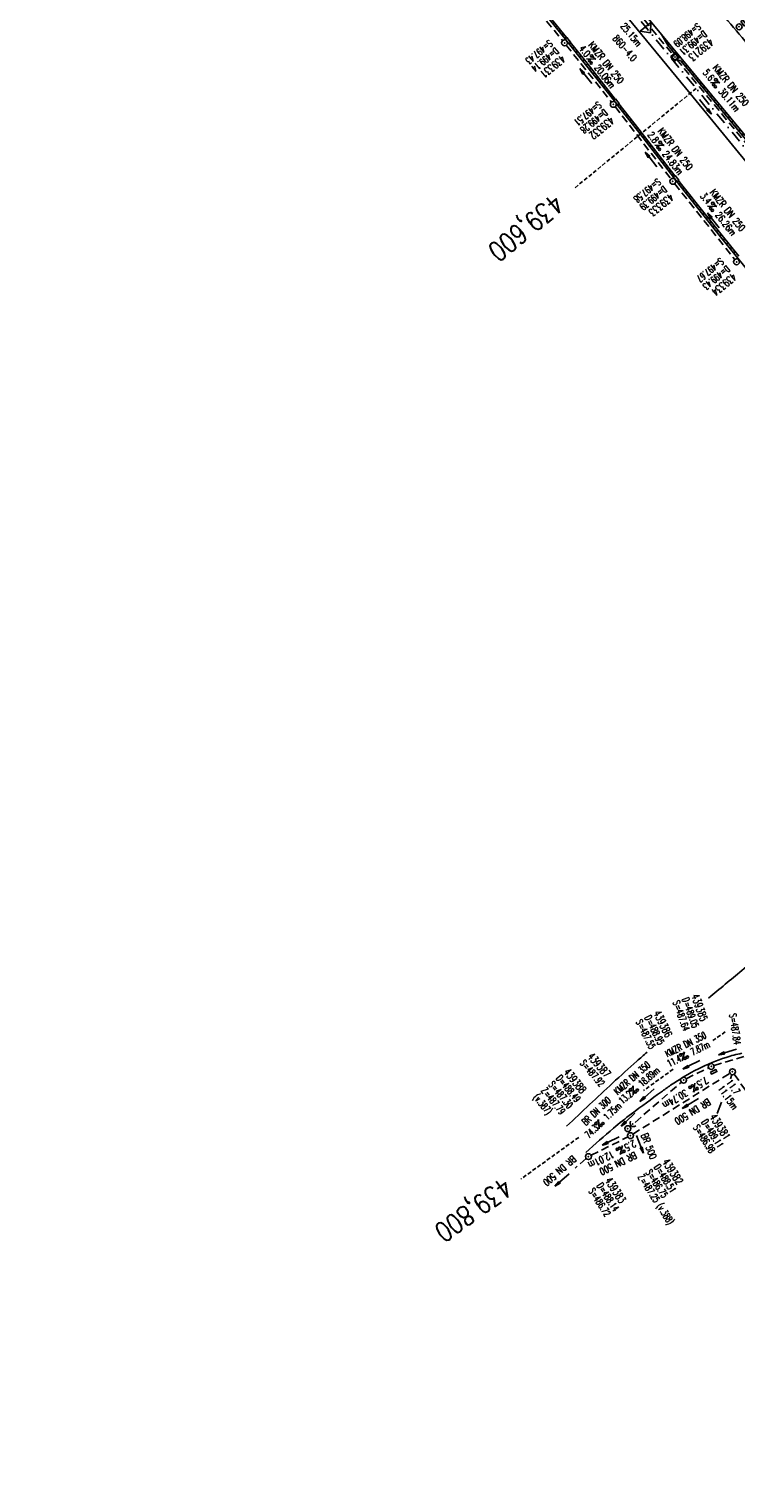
# Model space of a CAD drawing. Extents: x 459406 to 461721, y 413308 to 423218.
# Tile 233 of 256: x 460401 to 460582, y 421413 to 421784. Entities that reach past the tile are written whole.
import ezdxf
from ezdxf.enums import TextEntityAlignment as Align

# ---------------------------------------------------------------- set-up
doc = ezdxf.new("R2010")
doc.units = 0
doc.header["$LTSCALE"] = 2
doc.header["$MEASUREMENT"] = 0
for name, pattern in [('AUSGEZOGEN', [0]), ('GESTRICH-X2', [1.5, 1, -0.5]), ('GESTRICHELT', [0.75, 0.5, -0.25]), ('STRICHPT-X3', [3, 1.5, -0.75, 0, -0.75])]:
    doc.linetypes.add(name, pattern=pattern)
doc.layers.get('0').update_dxf_attribs({"linetype": 'AUSGEZOGEN'})
for name, color, linetype in [('ACHSE', 1, 'STRICHPT-X3'), ('FBR', 8, 'CONTINUOUS'), ('HEKTOM', 1, 'GESTRICHELT'), ('KANAL', 7, 'GESTRICH-X2'), ('Netzknoten_PKT-NR', 7, 'CONTINUOUS'), ('Netzknoten_SIGNATUR', 7, 'CONTINUOUS'), ('PFEIL', 7, 'CONTINUOUS'), ('RINNE', 200, 'CONTINUOUS'), ('SCHACHTNR', 6, 'CONTINUOUS'), ('SCHLITZRINNE', 200, 'AUSGEZOGEN'), ('SCHSYMBOL', 7, 'AUSGEZOGEN'), ('TEXTO', 4, 'CONTINUOUS'), ('TEXTU', 4, 'CONTINUOUS')]:
    doc.layers.add(name, color=color, linetype=linetype)
doc.styles.add('ROMANS', font='romans.shx', dxfattribs={"width": 0.8})

# ---------------------------------------------------------------- blocks, each defined once
blk = doc.blocks.new('GST')
at = {"color": 0}
blk.add_circle((0, 0), 0.75, dxfattribs=at)
blk.add_point((0, 0), dxfattribs=at)
blk = doc.blocks.new('13')
blk.add_lwpolyline([(0.76, 1.22), (-0.75, 1.22), (-0.75, 1.8), (0.76, 1.8)], close=True)
at = {"rotation": 180}
blk.add_blockref('GST', (0, 0), dxfattribs=at)
blk = doc.blocks.new('PROM')
blk.add_line((1.57, 1.82), (0.02, 0.02))
for centre, radius in [((0.32, 1.51), 0.317), ((0.94, 0.29), 0.283), ((1.64, 0.29), 0.283)]:
    blk.add_circle(centre, radius)
blk.add_arc((0.99, 2.68), 1.03, 239.1414, 303.3549)
blk = doc.blocks.new('PFEIL2')
at = {"color": 0}
for p, q in [((0.88, 0), (-2.4, -0.01)), ((0.88, -0.27), (0.88, 0.28)), ((0.88, 0.28), (2.43, 0.01)), ((0.91, 0.27), (0.88, 0.26)), ((0.97, 0.26), (0.88, 0.25)), ((1.02, 0.25), (0.88, 0.23)), ((1.07, 0.24), (0.88, 0.21)), ((1.13, 0.23), (0.88, 0.19)), ((1.18, 0.22), (0.88, 0.17)), ((1.24, 0.21), (0.88, 0.15)), ((1.29, 0.21), (0.88, 0.14)), ((1.34, 0.2), (0.88, 0.12)), ((1.4, 0.19), (0.88, 0.1)), ((1.45, 0.18), (0.88, 0.08)), ((1.51, 0.17), (0.88, 0.06)), ((1.56, 0.16), (0.88, 0.04)), ((1.61, 0.15), (0.88, 0.02)), ((1.67, 0.14), (0.88, 0.01)), ((1.72, 0.13), (0.88, -0.01)), ((1.78, 0.12), (0.88, -0.03)), ((1.83, 0.11), (0.88, -0.05)), ((1.88, 0.1), (0.88, -0.07)), ((1.94, 0.09), (0.88, -0.09)), ((2.05, 0.08), (0.88, -0.12)), ((1.99, 0.08), (0.88, -0.11)), ((2.1, 0.07), (0.88, -0.14)), ((2.15, 0.06), (0.88, -0.16)), ((2.21, 0.05), (0.88, -0.18)), ((2.26, 0.04), (0.88, -0.2)), ((2.32, 0.03), (0.88, -0.22)), ((2.37, 0.02), (0.88, -0.23)), ((2.42, 0.01), (0.88, -0.25)), ((2.43, 0.01), (0.88, -0.27))]:
    blk.add_line(p, q, dxfattribs=at)
blk = doc.blocks.new('10')
blk.add_blockref('GST', (0, 0))
blk = doc.blocks.new('42')
at = {"color": 0}
blk.add_arc((-0.02, -0.31), 0.91, 12.5363, 167.4637, dxfattribs=at)
blk.add_point((0, 0), dxfattribs=at)
blk = doc.blocks.new('17')
blk.add_lwpolyline([(-0.76, -1.22), (0.75, -1.22), (0.75, -1.8), (-0.76, -1.8)], close=True)
blk.add_blockref('GST', (0, 0))
blk = doc.blocks.new('20')
blk.add_lwpolyline([(-0.75, -0.75), (0.75, -0.75), (0.75, 0.75), (-0.75, 0.75)], close=True)
blk.add_circle((0, 0), 0.676)
blk.add_point((0, 0))
blk = doc.blocks.new('A$C48646494')
for p in [(460565.97, 421777.11), (460585.14, 421753.88), (460600.91, 421734.24), (460616.24, 421715.43)]:
    blk.add_point(p)
at = {"layer": 'RINNE'}
for p, q in [((460562.77, 421782.44), (460562.88, 421782.43)), ((460563.42, 421781.37), (460563.79, 421781.34)), ((460564.06, 421780.31), (460564.71, 421780.24)), ((460564.92, 421779.22), (460565.63, 421779.15)), ((460565.83, 421778.13), (460566.01, 421778.11)), ((460566.13, 421778.1), (460566.55, 421778.06)), ((460567.03, 421777.01), (460567.47, 421776.96)), ((460567.64, 421775.94), (460568.39, 421775.87)), ((460568.55, 421774.85), (460569.31, 421774.77)), ((460569.47, 421773.75), (460570.22, 421773.68)), ((460570.37, 421772.66), (460571.12, 421772.59)), ((460571.27, 421771.57), (460572.03, 421771.5)), ((460572.17, 421770.48), (460572.93, 421770.41)), ((460573.06, 421769.39), (460573.83, 421769.31)), ((460573.96, 421768.3), (460574.73, 421768.22)), ((460574.86, 421767.2), (460575.63, 421767.13)), ((460575.76, 421766.11), (460576.53, 421766.04)), ((460576.66, 421765.02), (460577.43, 421764.94)), ((460577.56, 421763.93), (460578.33, 421763.85)), ((460578.46, 421762.84), (460579.23, 421762.76)), ((460579.36, 421761.74), (460580.13, 421761.67)), ((460580.25, 421760.65), (460581.03, 421760.58)), ((460581.15, 421759.56), (460581.93, 421759.48)), ((460582.05, 421758.47), (460582.84, 421758.39)), ((460582.95, 421757.38), (460583.74, 421757.3)), ((460583.85, 421756.28), (460584.64, 421756.21)), ((460584.75, 421755.19), (460585.54, 421755.12)), ((460585.88, 421753.07), (460587.32, 421752.93)), ((460585.95, 421754.07), (460586.43, 421754.03)), ((460587.44, 421751.92), (460588.22, 421751.84)), ((460588.33, 421750.83), (460589.11, 421750.75)), ((460589.22, 421749.74), (460590, 421749.66)), ((460590.11, 421748.64), (460590.89, 421748.57)), ((460591, 421747.55), (460591.79, 421747.48)), ((460591.89, 421746.46), (460592.68, 421746.39)), ((460592.78, 421745.37), (460593.57, 421745.29)), ((460593.67, 421744.28), (460594.46, 421744.2)), ((460594.56, 421743.19), (460595.36, 421743.11)), ((460595.46, 421742.1), (460596.25, 421742.02)), ((460596.35, 421741.01), (460597.14, 421740.93)), ((460597.24, 421739.92), (460598.03, 421739.84)), ((460598.13, 421738.82), (460598.93, 421738.75)), ((460599.02, 421737.73), (460599.82, 421737.66)), ((460599.91, 421736.64), (460600.71, 421736.56)), ((460600.8, 421735.55), (460601.6, 421735.47)), ((460601.7, 421734.46), (460602.49, 421734.38)), ((460602.61, 421733.37), (460603.38, 421733.29)), ((460603.49, 421732.28), (460604.26, 421732.2)), ((460604.38, 421731.19), (460605.15, 421731.11)), ((460605.26, 421730.1), (460606.04, 421730.02)), ((460606.15, 421729), (460606.92, 421728.93)), ((460607.04, 421727.91), (460607.81, 421727.84)), ((460607.92, 421726.82), (460608.7, 421726.75)), ((460608.81, 421725.73), (460609.58, 421725.66)), ((460609.69, 421724.64), (460610.47, 421724.57)), ((460610.58, 421723.55), (460611.35, 421723.48)), ((460611.46, 421722.46), (460612.24, 421722.39)), ((460612.35, 421721.37), (460613.13, 421721.29)), ((460613.23, 421720.28), (460614.01, 421720.2)), ((460614.12, 421719.19), (460614.9, 421719.11)), ((460615, 421718.1), (460615.79, 421718.02)), ((460615.89, 421717.01), (460616.67, 421716.93)), ((460616.8, 421714.91), (460618.41, 421714.75)), ((460616.81, 421715.91), (460617.54, 421715.84)), ((460618.53, 421713.74), (460619.28, 421713.67)), ((460619.4, 421712.65), (460620.15, 421712.58)), ((460620.26, 421711.56), (460621.01, 421711.49)), ((460621.13, 421710.47), (460621.88, 421710.4)), ((460622, 421709.38), (460622.75, 421709.31)), ((460622.86, 421708.29), (460623.62, 421708.22)), ((460623.73, 421707.21), (460624.48, 421707.13)), ((460624.6, 421706.12), (460625.35, 421706.04)), ((460625.47, 421705.03), (460626.22, 421704.95)), ((460626.33, 421703.94), (460627.09, 421703.87)), ((460627.2, 421702.85), (460627.95, 421702.78)), ((460628.07, 421701.76), (460628.82, 421701.69)), ((460628.93, 421700.67), (460629.69, 421700.6)), ((460629.8, 421699.58), (460630.56, 421699.51)), ((460630.67, 421698.49), (460631.42, 421698.42)), ((460631.54, 421697.41), (460632.29, 421697.33)), ((460632.4, 421696.32), (460633.15, 421696.24)), ((460633.29, 421695.23), (460634, 421695.16)), ((460634.09, 421694.14), (460634.85, 421694.07)), ((460634.94, 421693.06), (460635.7, 421692.98)), ((460635.79, 421691.97), (460636.55, 421691.9)), ((460636.63, 421690.88), (460637.4, 421690.81)), ((460637.48, 421689.8), (460638.25, 421689.72)), ((460638.33, 421688.71), (460639.09, 421688.64)), ((460639.18, 421687.62), (460639.94, 421687.55)), ((460640.03, 421686.54), (460640.79, 421686.46)), ((460640.88, 421685.45), (460641.64, 421685.37)), ((460641.73, 421684.36), (460642.49, 421684.29)), ((460642.58, 421683.27), (460643.34, 421683.2)), ((460643.43, 421682.19), (460644.19, 421682.11)), ((460644.27, 421681.1), (460645.03, 421681.03)), ((460645.12, 421680.01), (460645.88, 421679.94)), ((460645.97, 421678.93), (460646.73, 421678.85)), ((460646.82, 421677.84), (460647.58, 421677.77)), ((460647.95, 421676.72), (460648.42, 421676.68)), ((460648.39, 421675.68), (460649.25, 421675.59)), ((460649.35, 421674.58), (460650.08, 421674.51)), ((460650.18, 421673.49), (460650.91, 421673.42)), ((460651.01, 421672.41), (460651.73, 421672.34)), ((460651.84, 421671.32), (460652.56, 421671.25)), ((460652.66, 421670.24), (460653.39, 421670.17)), ((460653.49, 421669.15), (460654.22, 421669.08)), ((460654.32, 421668.07), (460655.05, 421668)), ((460655.15, 421666.98), (460655.88, 421666.91)), ((460655.97, 421665.9), (460656.7, 421665.83)), ((460656.8, 421664.81), (460657.53, 421664.74)), ((460657.63, 421663.73), (460658.36, 421663.66)), ((460658.46, 421662.65), (460659.19, 421662.57)), ((460659.28, 421661.56), (460660.02, 421661.49)), ((460660.11, 421660.48), (460660.85, 421660.4)), ((460660.94, 421659.39), (460661.67, 421659.32)), ((460661.99, 421658.28), (460662.45, 421658.24))]:
    blk.add_line(p, q, dxfattribs=at)
at = {"layer": 'SCHSYMBOL'}
for points in [[(460564.92, 421777.21), (460565.87, 421776.05), (460567.03, 421777), (460566.08, 421778.17)], [(460584.08, 421753.99), (460585.03, 421752.82), (460586.19, 421753.78), (460585.24, 421754.94)], [(460599.85, 421734.35), (460600.81, 421733.18), (460601.97, 421734.13), (460601.01, 421735.3)], [(460615.18, 421715.54), (460616.12, 421714.37), (460617.29, 421715.31), (460616.35, 421716.49)], [(460631.2, 421695.46), (460632.13, 421694.27), (460633.31, 421695.2), (460632.38, 421696.38)], [(460646.52, 421676.13), (460647.44, 421674.94), (460648.63, 421675.86), (460647.7, 421677.05)]]:
    blk.add_lwpolyline(points, close=True, dxfattribs=at)
for centre in [(460565.97, 421777.11), (460585.14, 421753.88), (460600.91, 421734.24), (460616.24, 421715.43), (460632.26, 421695.33), (460647.57, 421675.99)]:
    blk.add_circle(centre, 0.676, dxfattribs=at)
blk = doc.blocks.new('Station_Netzknoten')
at = {"layer": 'Netzknoten_SIGNATUR'}
for p, q in [((-1.75, 0.5), (1.75, 0.5)), ((0, -1.5), (-1.75, 0.5)), ((0, -1.5), (1.75, 0.5))]:
    blk.add_line(p, q, dxfattribs=at)
blk.add_point((0, 0), dxfattribs=at)

msp = doc.modelspace()

# ---------------------------------------------------------------- linework, layer by layer
at = {"layer": 'ACHSE', "flags": 128}
msp.add_lwpolyline([(459426.66, 423071.8), (459434.7, 423063.96, 0.000009), (459443.64, 423055.23, -0.000014), (459452.58, 423046.49), (459470.47, 423029.03), (459488.36, 423011.57, 0.000028), (459497.3, 423002.83, -0.000019), (459506.25, 422994.1, -0.00001), (459515.19, 422985.37, 0.00001), (459524.14, 422976.64, 0.000005), (459533.08, 422967.9, -0.000014), (459542.03, 422959.17), (459559.91, 422941.71), (459577.8, 422924.24, 0.000014), (459586.74, 422915.51, -0.000007), (459595.69, 422906.78, -0.000007), (459604.63, 422898.05, 0.000014), (459613.58, 422889.31), (459631.47, 422871.85), (459649.35, 422854.38), (459667.24, 422836.92), (459685.13, 422819.45, 0.000014), (459694.07, 422810.72, -0.000007), (459703.02, 422801.99), (459720.91, 422784.53, 0.000016), (459724.89, 422780.63, -0.000005), (459728.88, 422776.74, -0.000854), (459731.57, 422774.11, -0.000319), (459738.76, 422767.03, -0.002071), (459745.75, 422760.08, -0.001348), (459756.42, 422749.33, -0.001735), (459764.66, 422740.93, -0.001541), (459773.86, 422731.42, -0.001535), (459782.49, 422722.39, -0.001533), (459791.08, 422713.29, -0.001538), (459799.62, 422704.14, -0.001542), (459808.08, 422694.96, -0.001544), (459816.48, 422685.73, -0.001539), (459824.84, 422676.42, -0.001534), (459833.15, 422667.06, -0.001539), (459841.38, 422657.67, -0.001538), (459850.2, 422647.48, -0.001798), (459857.69, 422638.72, -0.001274), (459867.54, 422627.04, -0.002004), (459873.76, 422619.57, -0.000175), (459878.95, 422613.28, -0.000644), (459880.36, 422611.57, -0.000005), (459885, 422605.91, 0.000011), (459889.63, 422600.26), (459905.49, 422580.93, -0.000007), (459913.42, 422571.26, 0.000013), (459921.34, 422561.6), (459937.2, 422542.27), (459953.05, 422522.94, -0.000013), (459960.98, 422513.28, 0.000013), (459968.91, 422503.61), (459984.76, 422484.28), (460000.62, 422464.95), (460016.47, 422445.62, -0.000013), (460024.4, 422435.96, 0.000013), (460032.33, 422426.29), (460048.18, 422406.97), (460064.04, 422387.64), (460079.89, 422368.31, -0.000013), (460087.82, 422358.64, 0.000013), (460095.75, 422348.98), (460111.6, 422329.65), (460127.46, 422310.32, -0.000007), (460128.88, 422308.58, -0.000001), (460143.31, 422290.99, -0.000002), (460151.24, 422281.32, 0.000015), (460159.17, 422271.66), (460175.02, 422252.33), (460190.88, 422233, -0.000013), (460198.81, 422223.34, 0.000013), (460206.73, 422213.67), (460222.59, 422194.34), (460238.44, 422175.01), (460254.3, 422155.68, -0.000013), (460262.23, 422146.02, 0.000006), (460270.15, 422136.35, 0.000006), (460286.01, 422117.03, -0.000004), (460301.86, 422097.7, -0.000002), (460317.72, 422078.37, 0.000003), (460333.57, 422059.04, 0.000003), (460349.43, 422039.71, -0.000003), (460365.28, 422020.38, -0.000003), (460381.14, 422001.05, 0.000002), (460396.99, 421981.72, 0.000004), (460412.85, 421962.39, -0.000004), (460428.7, 421943.06, -0.00001), (460444.56, 421923.73, 0.000007), (460460.41, 421904.4, 0.000007), (460476.27, 421885.08, -0.000009), (460492.12, 421865.75, -0.000004), (460500.05, 421856.08, 0.000013), (460507.98, 421846.42), (460523.83, 421827.09), (460539.69, 421807.76, -0.000013), (460547.61, 421798.09, 0.000013), (460555.54, 421788.43), (460571.4, 421769.1), (460587.25, 421749.77, -0.000006), (460593.29, 421742.41, -0.000005), (460600.58, 421733.52, -0.000221), (460600.79, 421733.26, -0.00002), (460603.1, 421730.44, -0.001396), (460609.31, 421722.81, -0.000905), (460618.83, 421711.01, -0.001598), (460625.68, 421702.42, -0.001252), (460634.36, 421691.41, -0.001248), (460642.05, 421681.57, -0.001247), (460649.7, 421671.67, -0.001249), (460657.3, 421661.73, -0.001252), (460664.84, 421651.78, -0.001254), (460672.33, 421641.77, -0.001254), (460679.77, 421631.73, -0.001248), (460687.16, 421621.65, -0.001247), (460694.51, 421611.53, -0.001248), (460701.8, 421601.38, -0.001248), (460709.04, 421591.19, -0.001255), (460716.23, 421580.97, -0.001255), (460723.37, 421570.71, -0.001253), (460730.46, 421560.4, -0.001254), (460737.49, 421550.08, -0.001245), (460744.47, 421539.73, -0.001241), (460751.41, 421529.31, -0.001249), (460758.31, 421518.84, -0.001258), (460765.12, 421508.4, -0.001258), (460771.86, 421497.94, -0.001248), (460778.61, 421487.36, -0.001243), (460785.3, 421476.76, -0.00125), (460791.9, 421466.18, -0.001256), (460798.46, 421455.55, -0.001254), (460804.97, 421444.87, -0.00125), (460811.43, 421434.16, -0.001251), (460817.84, 421423.43, -0.001246), (460824.18, 421412.67, -0.001245), (460830.48, 421401.87, -0.001251), (460836.73, 421391.03, -0.001252), (460842.91, 421380.18, -0.001256), (460849.04, 421369.28, -0.001256), (460855.12, 421358.36, -0.001246), (460861.13, 421347.43, -0.001241), (460867.11, 421336.42, -0.001247), (460873.04, 421325.39, -0.001253), (460878.89, 421314.37, -0.001261), (460884.68, 421303.32, -0.001257), (460890.44, 421292.2, -0.001248), (460896.13, 421281.06, -0.00125), (460901.76, 421269.91, -0.001246), (460907.35, 421258.72, -0.001246), (460912.87, 421247.52, -0.001249), (460918.33, 421236.28, -0.001248), (460923.75, 421225.01, -0.001253), (460929.1, 421213.72, -0.001251), (460934.41, 421202.39, -0.001254), (460939.65, 421191.04, -0.001255), (460944.83, 421179.67, -0.001251), (460949.96, 421168.27, -0.001252), (460955.03, 421156.85, -0.001247), (460960.05, 421145.4, -0.001247), (460965, 421133.92, -0.001248), (460969.9, 421122.43, -0.001246), (460974.75, 421110.9, -0.001255), (460979.54, 421099.33, -0.00126), (460984.26, 421087.78, -0.001252), (460988.91, 421076.22, -0.001243), (460993.53, 421064.56, -0.001243), (460998.11, 421052.87, -0.001254), (461002.58, 421041.26, -0.001259), (461007, 421029.6, -0.001252), (461011.39, 421017.86, -0.001245), (461015.72, 421006.11, -0.001249), (461019.97, 420994.38, -0.00125), (461024.17, 420982.61, -0.001249), (461028.31, 420970.81, -0.00125), (461032.39, 420959.01, -0.001248), (461036.42, 420947.16, -0.001254), (461040.39, 420935.29, -0.001259), (461044.29, 420923.43, -0.001252), (461048.13, 420911.58, -0.001245), (461051.92, 420899.63, -0.001244), (461055.66, 420887.66, -0.001252), (461059.32, 420875.75, -0.001256), (461062.91, 420863.81, -0.001249), (461066.47, 420851.79, -0.001248), (461069.97, 420839.76, -0.001254), (461073.39, 420827.77, -0.001253), (461076.75, 420815.75, -0.001249), (461080.06, 420803.67, -0.001247), (461083.31, 420791.58, -0.001252), (461086.49, 420779.52, -0.001251), (461089.61, 420767.44, -0.001245), (461092.68, 420755.29, -0.001248), (461095.69, 420743.15, -0.001251), (461098.63, 420731.01, -0.001257), (461101.69, 420718.09, -0.001425), (461104.33, 420706.67, -0.001081), (461107.66, 420691.93, -0.001652), (461109.79, 420682.28, -0.000251), (461111.91, 420672.48, -0.000696), (461112.67, 420668.95, -0.000002), (461114.48, 420660.43, -0.000008), (461115.03, 420657.83), (461120.24, 420633.38), (461125.45, 420608.93), (461130.65, 420584.48), (461135.85, 420560.02, -0.000004), (461138.46, 420547.8, 0.000004), (461141.06, 420535.57), (461146.27, 420511.12), (461151.47, 420486.67), (461161.88, 420437.76)], format="xyb", dxfattribs=at)
at = {"layer": 'FBR', "flags": 128}
for points in [[(460141.77, 422289.72, -0.000002), (460149.69, 422280.06, 0.000015), (460157.62, 422270.39), (460173.48, 422251.06), (460189.33, 422231.73, -0.000013), (460197.26, 422222.07, 0.000013), (460205.19, 422212.4), (460221.04, 422193.07), (460236.9, 422173.75), (460252.75, 422154.42, -0.000013), (460260.68, 422144.75, 0.000006), (460268.61, 422135.09, 0.000006), (460284.46, 422115.76, -0.000004), (460300.32, 422096.43, -0.000002), (460316.17, 422077.1, 0.000003), (460332.03, 422057.77, 0.000003), (460347.88, 422038.44, -0.000003), (460363.74, 422019.11, -0.000003), (460379.59, 421999.78, 0.000002), (460395.45, 421980.45, 0.000004), (460411.3, 421961.12, -0.000004), (460427.16, 421941.79, -0.000003), (460432.27, 421935.56, 0.000007)], [(460156.65, 422301.93, -0.000002), (460164.58, 422292.26, 0.000015), (460172.51, 422282.6), (460187.3, 422264.56)], [(460690.1, 421649.43, 0.001275), (460676.55, 421667.41, 0.002877), (460670.48, 421675.33, 0.000067), (460645.63, 421707.33, 0.001327), (460644.37, 421708.94, 0.003102), (460628.81, 421728.51, 0.004551), (460618, 421741.69, 0.002414), (460610.48, 421750.6, 0.002242), (460602.29, 421760.12, 0.0046), (460593.11, 421770.5, -0.006903), (460587.03, 421777.45, -0.001851), (460586.74, 421777.78, -0.000046), (460575.2, 421791.54, -0.002244), (460570.26, 421797.48, -0.00124), (460561.39, 421808.31)], [(460583.09, 421522.54, 0.033387), (460579.06, 421521.51, 0.037081), (460571.99, 421518.58, 0.034259), (460564.88, 421514.36, 0.006909), (460562.52, 421512.69, 0.002115), (460554.91, 421507.08, 0.015995), (460550.3, 421503.41, 0.010019), (460543.26, 421497.19)]]:
    msp.add_lwpolyline(points, format="xyb", dxfattribs=at)
at = {"layer": 'FBR'}
for points in [[(460114.12, 422299.38, -0.000007), (460115.55, 422297.64), (460129.98, 422280.05, -0.000002), (460137.9, 422270.38, 0.000015), (460145.83, 422260.72), (460157.96, 422245.76)], [(460545.45, 421797.58, -0.000001), (460546.07, 421796.82, 0.000013), (460554, 421787.16), (460569.85, 421767.83), (460585.71, 421748.5, -0.000006), (460591.74, 421741.15, -0.000005), (460599.04, 421732.25, -0.000221), (460599.25, 421731.99, -0.00002), (460601.56, 421729.17, -0.001396), (460607.76, 421721.55, -0.000905), (460617.27, 421709.75, -0.001598), (460624.11, 421701.18, -0.001252), (460632.79, 421690.18, -0.001248), (460640.47, 421680.34, -0.001247), (460648.11, 421670.45, -0.001249), (460655.71, 421660.52, -0.001252), (460663.24, 421650.57, -0.001254), (460670.72, 421640.58, -0.001254), (460678.16, 421630.54, -0.000373), (460680.37, 421627.54, -0.001247)], [(460667.39, 421613.63), (460650.54, 421599.68, 0.000172), (460636.97, 421588.44, 0.000158), (460622.2, 421576.19, 0.000103), (460616.8, 421571.71, -0.000023), (460592.92, 421551.87, -0.000178), (460583.05, 421543.68, 0.00019), (460574.59, 421536.66, 0.00733)], [(460558.87, 421522.82, 0.000026), (460556.3, 421520.56, 0.006106), (460550.08, 421514.93, 0.003181), (460538.34, 421503.9)]]:
    msp.add_lwpolyline(points, format="xyb", dxfattribs=at)
msp.add_lwpolyline([(460548.35, 421800.03), (460550.81, 421797.09), (460562.53, 421782.84)], dxfattribs=at)
at = {"layer": 'HEKTOM'}
for p, q in [((460571.41, 421769.09), (460540.47, 421743.72)), ((460578.82, 421528.06), (460575.67, 421525.78)), ((460565.52, 421518.46), (460557.97, 421513.02)), ((460541.41, 421501.06), (460526.65, 421490.41))]:
    msp.add_line(p, q, dxfattribs=at)
at = {"layer": 'KANAL'}
for p, q in [((460525.62, 421795.62), (460537.31, 421781.31)), ((460550.47, 421795.94), (460565.5, 421777.69)), ((460538.25, 421780.16), (460549.78, 421765.59)), ((460566.44, 421776.53), (460584.66, 421754.47)), ((460550.72, 421764.44), (460564.97, 421745.97)), ((460565.91, 421744.78), (460581.28, 421725.38)), ((460575.97, 421519.41), (460584.12, 421521.91)), ((460555.27, 421501.9), (460580.04, 421517.43)), ((460568.88, 421516.03), (460574.59, 421518.84)), ((460581.11, 421517.22), (460586.72, 421509.28)), ((460555.82, 421504.9), (460567.63, 421515.19)), ((460554.22, 421502.59), (460554.37, 421502.2)), ((460554.5, 421503.81), (460554.69, 421504)), ((460554.53, 421503.78), (460554.77, 421503.99)), ((460544.56, 421496.48), (460553.96, 421501.16)), ((460543.31, 421495.66), (460540.51, 421493.19))]:
    msp.add_line(p, q, dxfattribs=at)
at = {"layer": 'RINNE'}
for p, q in [((460536.16, 421783.94), (460536.86, 421783.87)), ((460537.04, 421782.84), (460537.74, 421782.77)), ((460538.92, 421780.65), (460539.5, 421780.59)), ((460539.69, 421779.57), (460540.39, 421779.5)), ((460540.57, 421778.48), (460541.27, 421778.41)), ((460541.45, 421777.38), (460542.15, 421777.31)), ((460542.33, 421776.29), (460543.03, 421776.22)), ((460543.2, 421775.2), (460543.89, 421775.13)), ((460544.06, 421774.11), (460544.74, 421774.04)), ((460544.91, 421773.02), (460545.6, 421772.95)), ((460545.76, 421771.93), (460546.45, 421771.87)), ((460546.61, 421770.84), (460547.3, 421770.78)), ((460547.46, 421769.76), (460548.15, 421769.69)), ((460548.32, 421768.67), (460549, 421768.6)), ((460549.17, 421767.58), (460549.86, 421767.51)), ((460550.02, 421766.49), (460550.71, 421766.42)), ((460551.72, 421764.31), (460552.41, 421764.24)), ((460552.58, 421763.22), (460553.26, 421763.15)), ((460553.43, 421762.13), (460554.12, 421762.06)), ((460554.28, 421761.04), (460554.97, 421760.98)), ((460555.13, 421759.95), (460555.82, 421759.89)), ((460555.98, 421758.87), (460556.67, 421758.8)), ((460556.83, 421757.78), (460557.51, 421757.71)), ((460557.67, 421756.69), (460558.35, 421756.62)), ((460558.51, 421755.6), (460559.2, 421755.53)), ((460559.35, 421754.51), (460560.04, 421754.45)), ((460560.19, 421753.43), (460560.88, 421753.36)), ((460561.03, 421752.34), (460561.72, 421752.27)), ((460561.87, 421751.25), (460562.56, 421751.18)), ((460562.71, 421750.16), (460563.4, 421750.09)), ((460563.55, 421749.07), (460564.24, 421749.01)), ((460564.4, 421747.99), (460565.08, 421747.92)), ((460565.24, 421746.9), (460565.92, 421746.83)), ((460566.92, 421744.72), (460567.6, 421744.65)), ((460567.77, 421743.63), (460568.46, 421743.56)), ((460568.63, 421742.54), (460569.33, 421742.47)), ((460569.5, 421741.45), (460570.19, 421741.38)), ((460570.36, 421740.36), (460571.06, 421740.29)), ((460571.23, 421739.27), (460571.92, 421739.2)), ((460572.09, 421738.18), (460572.78, 421738.11)), ((460572.96, 421737.09), (460573.65, 421737.02)), ((460573.82, 421736), (460574.51, 421735.93)), ((460574.68, 421734.91), (460575.38, 421734.84)), ((460575.55, 421733.82), (460576.24, 421733.75)), ((460576.41, 421732.73), (460577.1, 421732.66)), ((460577.28, 421731.64), (460577.97, 421731.57)), ((460578.15, 421730.55), (460578.85, 421730.48)), ((460579.03, 421729.46), (460579.73, 421729.39)), ((460579.91, 421728.37), (460580.61, 421728.3)), ((460580.8, 421727.27), (460581.49, 421727.2))]:
    msp.add_line(p, q, dxfattribs=at)
for points in [[(460529.61, 421792.05, -0.000357), (460529.96, 421791.61), (460538.28, 421781.31)], [(460530, 421792.37, -0.000356), (460530.35, 421791.92), (460538.3, 421782.08)]]:
    msp.add_lwpolyline(points, format="xyb", dxfattribs=at)
for points in [[(460538.46, 421781.09), (460542.85, 421775.65), (460550.69, 421765.63)], [(460539.24, 421780.91), (460543.24, 421775.96), (460550.73, 421766.39)], [(460550.96, 421765.28), (460556.39, 421758.34), (460567.3, 421744.23), (460577.65, 421731.18), (460594.1, 421710.8)], [(460551.66, 421765.2), (460556.79, 421758.65), (460565.97, 421746.77)], [(460566.89, 421745.58), (460567.69, 421744.54), (460578.04, 421731.49), (460582.29, 421726.21)]]:
    msp.add_lwpolyline(points, dxfattribs=at)
at = {"layer": 'SCHACHTNR'}
for p, q in [((460580.54, 421517.09), (460580.15, 421516.05)), ((460577.88, 421510.03), (460576.8, 421507.18))]:
    msp.add_line(p, q, dxfattribs=at)
at = {"layer": 'SCHLITZRINNE'}
msp.add_lwpolyline([(460562.53, 421782.84), (460564.16, 421780.14), (460566.04, 421777.86), (460565.2, 421777.18), (460565.65, 421776.56), (460567.4, 421776.22), (460569.6, 421773.59), (460585.16, 421754.69)], dxfattribs=at)
at = {"layer": 'SCHLITZRINNE', "flags": 128}
msp.add_lwpolyline([(460562.53, 421782.84), (460569.99, 421773.96), (460585.59, 421755.05), (460601.57, 421735.52), (460616.9, 421716.65), (460632.91, 421696.55), (460648.07, 421677.14), (460661.56, 421659.47), (460663.48, 421656.8)], dxfattribs=at)
at = {"layer": 'SCHSYMBOL'}
for points in [[(460538.28, 421781.31), (460537.91, 421781.77), (460538.36, 421782.13), (460539.31, 421780.96), (460538.86, 421780.6)], [(460538.86, 421780.6), (460538.46, 421781.09)], [(460550.69, 421765.63), (460550.35, 421766.07), (460550.81, 421766.43), (460551.73, 421765.25), (460551.27, 421764.89)], [(460551.27, 421764.89), (460550.96, 421765.28)]]:
    msp.add_lwpolyline(points, dxfattribs=at)
msp.add_lwpolyline([(460566.5, 421745.26), (460565.58, 421746.45), (460566.04, 421746.81), (460566.96, 421745.62)], close=True, dxfattribs=at)

# ---------------------------------------------------------------- block references
msp.add_blockref('A$C48646494', (0, 0))
at = {"layer": 'Netzknoten_SIGNATUR', "rotation": 39.36646179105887}
msp.add_blockref('Station_Netzknoten', (460558.82, 421784.43), dxfattribs=at)
at = {"layer": 'PFEIL'}
for p, rotation in [((460543.24, 421772.26), 128.4123), ((460573.76, 421764.41), 309.5259), ((460559.91, 421750.92), 127.6623), ((460575.82, 421735.37), 128.3735), ((460579.46, 421522.9), 197.0805), ((460570.17, 421519.61), 206.2591), ((460558.87, 421511.85), 221.0409), ((460569.93, 421509.75), 211.8513960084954), ((460554.01, 421505.57), 223.6839), ((460557.06, 421499.27), 290.7721422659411), ((460549.59, 421500.14), 206.2375335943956), ((460537.16, 421490.18), 221.1609503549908)]:
    msp.add_blockref('PFEIL2', p, dxfattribs=dict(at, rotation=rotation))
at = {"layer": 'SCHSYMBOL'}
for name, p, rotation in [('13', (460582.37, 421784.84), 309.3605), ('GST', (460537.8, 421780.74), 129.3605000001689), ('20', (460565.97, 421777.11), 309.3605), ('GST', (460550.26, 421765.02), 129.3605000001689), ('GST', (460565.43, 421745.36), 129.3605000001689), ('GST', (460581.73, 421724.78), 129.3605000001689), ('17', (460575.26, 421519.17), 24.8113237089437), ('10', (460568.2, 421515.69), 305.738), ('10', (460553.96, 421503.29), 305.695), ('42', (460555.22, 421504.5), 137.9553520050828)]:
    msp.add_blockref(name, p, dxfattribs=dict(at, rotation=rotation))
for p in [(460580.68, 421517.83), (460554.64, 421501.5), (460543.89, 421496.14)]:
    msp.add_blockref('10', p, dxfattribs=at)
at = {"layer": 'TEXTU'}
for p, rotation in [((460543.36, 421776.7), 308.4122999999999), ((460575.06, 421770.58), 309.5259), ((460560.82, 421754.64), 307.6623), ((460574.29, 421739.04), 308.3735), ((460567.82, 421520.6), 26.2591), ((460555.34, 421511.84), 41.0409), ((460571.09, 421514.98), 211.8513960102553), ((460546.63, 421503.25), 43.68389999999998), ((460552.58, 421498.99), 206.2375336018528)]:
    msp.add_blockref('PROM', p, dxfattribs=dict(at, rotation=rotation))

# ---------------------------------------------------------------- texts
at = {"layer": 'HEKTOM', "style": 'ROMANS', "width": 0.8}
for s, rotation, p in [('439,600', 219.3605, (460535.03, 421742.5)), ('439,800', 215.8302, (460522.16, 421491.08))]:
    msp.add_text(s, height=5, rotation=rotation, dxfattribs=at).set_placement(p)
at = {"layer": 'Netzknoten_PKT-NR', "style": 'ROMANS', "width": 0.75}
msp.add_text('860-4.0', height=1.8, rotation=310.8975, dxfattribs=at).set_placement((460555.1, 421775.84), align=Align.RIGHT)
at = {"layer": 'SCHACHTNR', "style": 'ROMANS'}
for s, height, rotation, width, p in [('S=498.09', 1.8, 219.3605, 0.6, (460571.69, 421785.94)), ('D=499.31', 1.8, 219.3605, 0.6, (460573.25, 421784)), ('S=497.43', 1.8, 219.3605, 0.6, (460533.84, 421781.62)), ('439213', 2, 219.3605, 0.7, (460574.84, 421782.06)), ('D=499.14', 1.8, 219.3605, 0.6, (460535.41, 421779.69)), ('439331', 2, 219.3605, 0.7, (460537, 421777.75)), ('S=497.51', 1.8, 219.3605, 0.6, (460546.31, 421765.91)), ('D=499.28', 1.8, 219.3605, 0.6, (460547.88, 421763.97)), ('439332', 2, 219.3605, 0.7, (460549.47, 421762.03)), ('S=497.58', 1.8, 219.3605, 0.6, (460561.47, 421746.25)), ('D=499.39', 1.8, 219.3605, 0.6, (460563.06, 421744.31)), ('439333', 2, 219.3605, 0.7, (460564.66, 421742.38)), ('S=497.67', 1.8, 219.3605, 0.6, (460577.54, 421725.93)), ('D=499.43', 1.8, 219.3605, 0.6, (460579.14, 421723.99)), ('439334', 2, 219.3605, 0.7, (460580.73, 421722.05)), ('S=487.64', 1.8, 289.5803, 0.6, (460565.42, 421535.62)), ('D=489.05', 1.8, 289.5803, 0.6, (460567.77, 421536.43)), ('439385', 2, 289.5803, 0.7, (460570.13, 421537.28)), ('D=488.95', 1.8, 296.5778, 0.6, (460558.17, 421531.69)), ('439386', 2, 296.5778, 0.7, (460560.41, 421532.82)), ('S=487.84', 1.8, 278.8773, 0.6, (460579.85, 421532.55)), ('S=487.55', 1.8, 296.5778, 0.6, (460555.94, 421530.59)), ('S=487.92', 1.8, 310.7039, 0.6, (460541.63, 421519.94)), ('439387', 2, 310.7039, 0.7, (460543.53, 421521.58)), ('D=488.49', 1.8, 309.3956, 0.6, (460535.53, 421516.07)), ('439388', 2, 309.3956, 0.7, (460537.44, 421517.63)), ('Z=487.79', 1.8, 309.3956, 0.6, (460531.67, 421512.88)), ('S=487.30', 1.8, 309.3956, 0.6, (460533.6, 421514.47)), ('(v.387)', 1.8, 309.3956, 0.6, (460529.67, 421511.22)), ('D=489.11', 1.8, 302.9138, 0.6, (460572.64, 421504.91)), ('439381', 2, 302.9138, 0.7, (460574.73, 421506.25)), ('S=486.98', 1.8, 302.9138, 0.6, (460570.55, 421503.56)), ('D=488.51', 1.8, 302.9138, 0.6, (460560.54, 421493.44)), ('439382', 2, 302.9138, 0.7, (460562.63, 421494.79)), ('439383', 2, 302.9138, 0.7, (460548.02, 421490.03)), ('Z=487.25 (v.388)', 1.8, 302.9138, 0.6, (460556.39, 421490.9)), ('S=486.75', 1.8, 302.9138, 0.6, (460558.44, 421492.1)), ('S=486.72', 1.8, 302.9138, 0.6, (460543.84, 421487.34)), ('D=488.14', 1.8, 302.9138, 0.6, (460545.93, 421488.69))]:
    msp.add_text(s, height=height, rotation=rotation, dxfattribs=dict(at, width=width)).set_placement(p)
at = {"layer": 'TEXTO', "style": 'ROMANS'}
for s, rotation, width, p in [('KMZR DN 250', 308.4123, 0.75, (460547.73, 421775.11)), ('KMZR DN 250', 309.5259, 0.75, (460579.58, 421769.32)), ('KMZR DN 250', 307.6623, 0.75, (460565.37, 421753.08)), ('KMZR DN 250', 308.3735, 0.75, (460578.74, 421737.42)), ('KMZR DN 350', 26.2591, 0.6, (460569.12, 421524.02)), ('KMZR DN 350', 41.0409, 0.6, (460555.61, 421515.55)), ('BR DN 300', 43.6839, 0.6, (460546.53, 421507.12)), ('BR DN 500', 211.8514, 0.75, (460570.05, 421508.4)), ('BR 500', 290.7721, 0.75, (460558.49, 421498.48)), ('BR DN 500', 221.161, 0.75, (460535.96, 421493.22)), ('BR DN 500', 206.2375, 0.75, (460551.09, 421495.2))]:
    msp.add_text(s, height=1.8, rotation=rotation, dxfattribs=dict(at, width=width)).set_placement(p, align=Align.CENTER)
at = {"layer": 'TEXTU', "style": 'ROMANS'}
for s, rotation, width, p in [('25.15m', 309.445, 0.75, (460551.94, 421784.94)), ('4.0', 308.4123, 0.75, (460541.36, 421779.22)), ('20.06m', 308.4123, 0.75, (460545.23, 421774.35)), ('5.6', 309.5259, 0.75, (460573.01, 421773.06)), ('30.11m', 309.5259, 0.75, (460576.97, 421768.28)), ('2.8', 307.6623, 0.75, (460558.85, 421757.19)), ('24.83m', 307.6623, 0.75, (460562.66, 421752.28)), ('3.4', 308.3735, 0.75, (460572.3, 421741.55)), ('26.26m', 308.3735, 0.75, (460576.14, 421736.68)), ('7.87m', 26.2591, 0.6, (460570.5, 421521.92)), ('11.4', 26.2591, 0.6, (460564.53, 421518.98)), ('18.89m', 41.0409, 0.6, (460557.62, 421513.82)), ('7.5', 211.8514, 0.75, (460573.82, 421516.66)), ('30.74m', 211.8514, 0.75, (460568.54, 421513.4)), ('11.15m', 304.9923, 0.75, (460576.81, 421513.58)), ('11.7', 304.9923, 0.75, (460578.97, 421515.06)), ('1.75m', 43.6839, 0.6, (460548.8, 421505.32)), ('13.2', 41.0409, 0.6, (460552.58, 421509.44)), ('74.3', 43.6839, 0.6, (460543.99, 421500.73)), ('2.5', 206.2375, 0.75, (460555.46, 421500.41)), ('12.01m', 206.2375, 0.75, (460549.89, 421497.67))]:
    msp.add_text(s, height=1.8, rotation=rotation, dxfattribs=dict(at, width=width)).set_placement(p)

doc.saveas('drawing.dxf')
